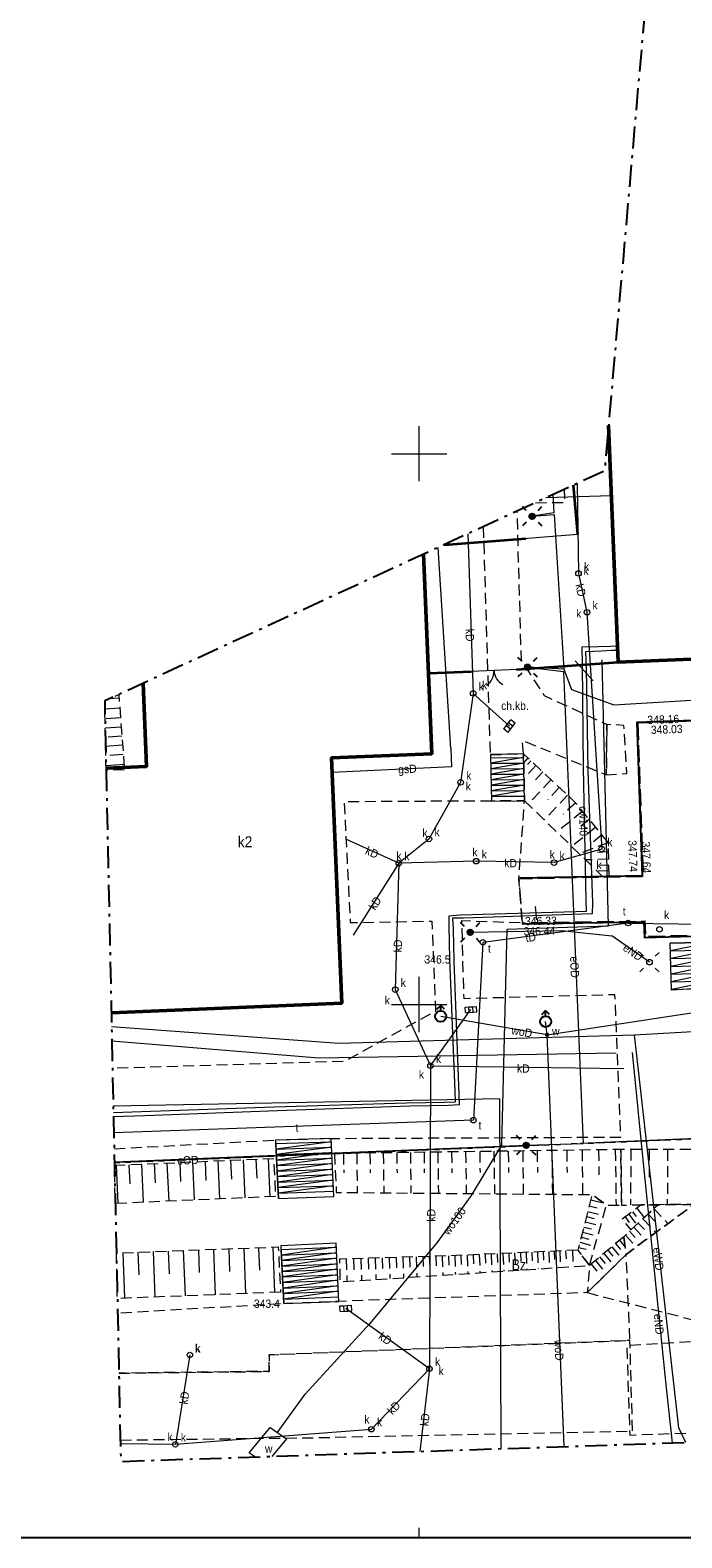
# Model space of a CAD drawing. Header units: metres. Extents: x 6605396 to 6605688, y 5559202 to 5559407.
# Tile 3 of 12: x 6605515 to 6605574, y 5559202 to 5559338. Entities that reach past the tile are written whole.
import ezdxf

# ---------------------------------------------------------------- set-up
doc = ezdxf.new("R2010")
doc.units = ezdxf.units.M
doc.header["$MEASUREMENT"] = 0
for name, pattern in [('1.0_0.5', [1.5, 1, -0.5]), ('1.5_0.5', [2, 1.5, -0.5]), ('212-500', [3.5, 2, -0.625, 0.25, -0.625]), ('egug-500', [1, 0.5, -0.5]), ('otob_500', [0])]:
    doc.linetypes.add(name, pattern=pattern)
doc.layers.get('0').update_dxf_attribs({"color": 2, "linetype": 'CONTINUOUS', "lineweight": 5})
for name, color, linetype in [('000 Inne (niezydentyfikowane)', 7, 'CONTINUOUS'), ('210-oznaczenie konturu użytku gruntowego', 7, 'CONTINUOUS'), ('218-kontur użytku gruntowego', 7, 'CONTINUOUS'), ('312-budynek ewidencyjny', 7, 'CONTINUOUS'), ('312-oznaczenie budynku ewidencyjnego-Atr117', 7, 'CONTINUOUS'), ('brama', 7, 'CONTINUOUS'), ('chodnik', 7, 'CONTINUOUS'), ('chodnik-Atr17', 7, 'CONTINUOUS'), ('hydrant', 7, 'CONTINUOUS'), ('jezdnia', 7, 'CONTINUOUS'), ('komora podziemna', 7, 'CONTINUOUS'), ('kratka ściekowa', 7, 'CONTINUOUS'), ('krawężnik', 7, 'CONTINUOUS'), ('latarnia', 7, 'CONTINUOUS'), ('maszt oświetleniowy', 7, 'CONTINUOUS'), ('Obszar opracowania', 7, 'CONTINUOUS'), ('obudowa ochronna przewodu', 7, 'CONTINUOUS'), ('ogrodzenie trwałe', 7, 'CONTINUOUS'), ('pikieta naturalna', 7, 'CONTINUOUS'), ('pikieta naturalna-Atr2', 7, 'CONTINUOUS'), ('pikieta sztuczna', 7, 'CONTINUOUS'), ('pikieta sztuczna-Atr2', 7, 'CONTINUOUS'), ('plac gier i zabaw', 7, 'CONTINUOUS'), ('przewód ciepłowniczy', 7, 'CONTINUOUS'), ('przewód ciepłowniczy-Atr1', 7, 'CONTINUOUS'), ('przewód elektroenergetyczny podziemny', 7, 'CONTINUOUS'), ('przewód elektroenergetyczny podziemny-Atr1', 7, 'CONTINUOUS'), ('przewód gazowy', 7, 'CONTINUOUS'), ('przewód gazowy-Atr1', 7, 'CONTINUOUS'), ('przewód kanalizacyjny', 7, 'CONTINUOUS'), ('przewód kanalizacyjny-Atr1', 7, 'CONTINUOUS'), ('przewód telekomunikacyjny podziemny', 7, 'CONTINUOUS'), ('przewód telekomunikacyjny podziemny-Atr1', 7, 'CONTINUOUS'), ('przewód wodociągowy', 7, 'CONTINUOUS'), ('przewód wodociągowy-Atr1', 7, 'CONTINUOUS'), ('Punkt budynku', 7, 'CONTINUOUS'), ('Ramki i opis wydruku', 7, 'CONTINUOUS'), ('schody w ciągu komunikacyjnym', 7, 'CONTINUOUS'), ('skarpa nieumocniona', 7, 'CONTINUOUS'), ('studnia kanalizacyjna', 7, 'CONTINUOUS'), ('studnia kanalizacyjna-Atr17', 7, 'CONTINUOUS'), ('słup przewodów napowietrznych', 7, 'CONTINUOUS'), ('Wstawianie ramki sekcyjnej z opisem', 7, 'CONTINUOUS'), ('właz do komory lub kanału', 7, 'CONTINUOUS'), ('właz do komory lub kanału - okrągły', 7, 'CONTINUOUS'), ('właz do komory lub kanału - okrągły-Atr17', 7, 'CONTINUOUS'), ('właz do komory lub kanału-Atr17', 7, 'CONTINUOUS'), ('zasuwa lub zawór', 7, 'CONTINUOUS'), ('zasuwa lub zawór-Atr17', 7, 'CONTINUOUS')]:
    doc.layers.add(name, color=color, linetype=linetype)
doc.styles.get("Standard").update_dxf_attribs({"font": 'Working1250.shx', "width": 0.75})
doc.linetypes.add('902-500', pattern='A,3.75,0,[1,ksztalty.shx,S=0.5,R=0,X=0,Y=0],3.75', length=7.5)

# ---------------------------------------------------------------- blocks, each defined once
blk = doc.blocks.new('PUNKTBUD')
at = {"color": 0}
blk.add_circle((0, 0), 0.045, dxfattribs=at)
blk = doc.blocks.new('US15')
at = {"color": 0, "linetype": 'Continuous', "lineweight": 13}
blk.add_circle((0, 0), 0.25, dxfattribs=at)
blk = doc.blocks.new('US22')
at = {"color": 0, "linetype": 'Continuous', "lineweight": 13}
blk.add_circle((0, 0), 0.25, dxfattribs=at)
blk = doc.blocks.new('SUEM')
at = {"linetype": 'Continuous'}
h = blk.add_hatch(color=0, dxfattribs=at)
h.dxf.hatch_style = 1
edge = h.paths.add_edge_path()
edge.add_arc((0, 0), 0.25, 0, 360)
at = {"color": 0, "linetype": 'Continuous'}
for p, q in [((-0.53, 0.531), (-0.882, 0.885)), ((0.532, 0.531), (0.884, 0.885)), ((-0.53, -0.53), (-0.882, -0.883)), ((0.532, -0.53), (0.884, -0.883))]:
    blk.add_line(p, q, dxfattribs=at)
blk.add_circle((0, 0), 0.25, dxfattribs=at)
blk = doc.blocks.new('SM01')
at = {"color": 0, "linetype": 'Continuous', "lineweight": 13}
for p, q in [((-0.53, 0.531), (-0.883, 0.884)), ((0.531, 0.531), (0.884, 0.884)), ((-0.53, -0.53), (-0.883, -0.883)), ((0.531, -0.53), (0.884, -0.883))]:
    blk.add_line(p, q, dxfattribs=at)
blk.add_circle((0, 0), 0.25, dxfattribs=at)
blk = doc.blocks.new('US05')
at = {"color": 0, "linetype": 'Continuous', "lineweight": 13}
for p, q in [((-0.525, -0.25), (-0.525, 0.25)), ((-0.525, 0.25), (-0.175, 0.25)), ((-0.175, -0.25), (-0.175, 0.25)), ((-0.175, 0.25), (0.175, 0.25)), ((0.175, -0.25), (0.175, 0.25)), ((0.175, 0.25), (0.525, 0.25)), ((0.525, -0.25), (0.525, 0.25)), ((-0.525, -0.25), (-0.175, -0.25)), ((-0.175, -0.25), (0.175, -0.25)), ((0.175, -0.25), (0.525, -0.25))]:
    blk.add_line(p, q, dxfattribs=at)
blk = doc.blocks.new('SUWH')
at = {"color": 0, "linetype": 'Continuous'}
for p in [(-0.354, 0.646), (0, 0.5), (0.354, 0.646)]:
    blk.add_line(p, (0, 1), dxfattribs=at)
blk.add_circle((0, 0), 0.5, dxfattribs=at)
blk = doc.blocks.new('US25')
at = {"linetype": 'Continuous', "lineweight": 0}
h = blk.add_hatch(color=0, dxfattribs=at)
edge = h.paths.add_edge_path()
edge.add_arc((0, 0), 0.2, 0, 360)
blk = doc.blocks.new('OK02')
at = {"color": 0, "linetype": 'Continuous', "lineweight": 0}
for centre, start, end in [((-1.5, 0), 0, 60), ((1.5, 0), 120, 180)]:
    blk.add_arc(centre, 1.5, start, end, dxfattribs=at)
blk = doc.blocks.new('PW01')
at = {"linetype": 'Continuous', "lineweight": 13}
h = blk.add_hatch(color=0, dxfattribs=at)
edge = h.paths.add_edge_path()
edge.add_arc((0, 0), 0.045, 0, 360)

msp = doc.modelspace()

# ---------------------------------------------------------------- linework, layer by layer
at = {"layer": '000 Inne (niezydentyfikowane)', "color": 7, "linetype": 'Continuous', "lineweight": 13}
for p, q in [((6605522.84, 5559276.9), (6605521.486, 5559276.797)), ((6605522.77, 5559277.81), (6605521.888, 5559277.743)), ((6605522.91, 5559276.03), (6605521.59, 5559275.93)), ((6605522.97, 5559275.18), (6605521.522, 5559275.072)), ((6605523.04, 5559274.36), (6605521.79, 5559274.26)), ((6605523.1, 5559273.54), (6605521.557, 5559273.419)), ((6605523.16, 5559272.69), (6605521.93, 5559272.6)), ((6605523.23, 5559271.79), (6605521.594, 5559271.665)), ((6605529.43, 5559235.71), (6605529.58, 5559232.25)), ((6605530.58, 5559235.76), (6605530.66, 5559234.03)), ((6605531.74, 5559235.81), (6605531.89, 5559232.35)), ((6605532.89, 5559235.86), (6605532.97, 5559234.13)), ((6605534.04, 5559235.91), (6605534.19, 5559232.45)), ((6605535.19, 5559235.96), (6605535.26, 5559234.23)), ((6605536.3, 5559236.01), (6605536.45, 5559232.55)), ((6605522.51, 5559235.4), (6605522.66, 5559231.94)), ((6605523.66, 5559235.45), (6605523.74, 5559233.72)), ((6605524.82, 5559235.5), (6605524.97, 5559232.04)), ((6605525.97, 5559235.55), (6605526.05, 5559233.82)), ((6605527.12, 5559235.6), (6605527.28, 5559232.14)), ((6605528.28, 5559235.66), (6605528.35, 5559233.93)), ((6605524.48, 5559227.52), (6605524.56, 5559225.45)), ((6605525.86, 5559227.57), (6605526.01, 5559223.44)), ((6605527.23, 5559227.62), (6605527.31, 5559225.56)), ((6605528.6, 5559227.67), (6605528.76, 5559223.55)), ((6605529.98, 5559227.72), (6605530.05, 5559225.66)), ((6605531.35, 5559227.77), (6605531.5, 5559223.65)), ((6605532.72, 5559227.82), (6605532.8, 5559225.76)), ((6605534.08, 5559227.87), (6605534.24, 5559223.76)), ((6605535.43, 5559227.92), (6605535.51, 5559225.87)), ((6605536.71, 5559227.97), (6605536.86, 5559223.86)), ((6605523.11, 5559227.47), (6605523.26, 5559223.34))]:
    msp.add_line(p, q, dxfattribs=at)
at = {"layer": '218-kontur użytku gruntowego', "color": 3, "linetype": 'egug-500', "lineweight": 18, "flags": 128}
for points in [[(6605522.357, 5559235.63), (6605593.27, 5559238.55)], [(6605593.27, 5559238.55), (6605522.357, 5559235.63)]]:
    msp.add_lwpolyline(points, dxfattribs=at)
at = {"layer": '312-budynek ewidencyjny', "color": 7, "linetype": 'Continuous', "lineweight": 50, "flags": 128}
for points in [[(6605568.06, 5559281.07), (6605567.178, 5559302.548)], [(6605550.395, 5559290.874), (6605551.14, 5559272.76)], [(6605593.89, 5559282.13), (6605568.06, 5559281.07)], [(6605525.27, 5559271.6), (6605524.958, 5559279.157)], [(6605551.14, 5559272.76), (6605542.05, 5559272.39)], [(6605521.599, 5559271.448), (6605525.27, 5559271.6)], [(6605542.05, 5559272.39), (6605542.97, 5559250.11)], [(6605542.97, 5559250.11), (6605522.069, 5559249.248)]]:
    msp.add_lwpolyline(points, dxfattribs=at)
at = {"layer": 'brama', "color": 7, "linetype": 'otob_500', "lineweight": 18, "flags": 128}
msp.add_lwpolyline([(6605558.83, 5559280.4), (6605554.75, 5559280.23)], dxfattribs=at)
at = {"layer": 'chodnik', "color": 7, "linetype": '1.0_0.5', "lineweight": 18, "flags": 128}
for points in [[(6605560.55, 5559295.552), (6605563.21, 5559295.57), (6605563.184, 5559296.765)], [(6605556.46, 5559272.68), (6605559.46, 5559272.76), (6605559.36, 5559273.98), (6605566.98, 5559270.84), (6605567.02, 5559275.41), (6605561.38, 5559278.01), (6605559.27, 5559281.24), (6605558.891, 5559294.788)], [(6605555.807, 5559293.367), (6605556.41, 5559273.68), (6605556.46, 5559272.68)], [(6605556.56, 5559268.47), (6605543.19, 5559268.4), (6605543.75, 5559257.43), (6605551.15, 5559257.57), (6605551.48, 5559249.4), (6605543.23, 5559244.83), (6605522.175, 5559244.202)], [(6605522.33, 5559236.901), (6605536.97, 5559237.69), (6605542.03, 5559237.84), (6605568.28, 5559237.96), (6605567.76, 5559250.88), (6605554.07, 5559250.52), (6605553.87, 5559257.62), (6605559.35, 5559257.42), (6605559.04, 5559261.38), (6605559.56, 5559268.5), (6605556.56, 5559268.47)], [(6605522.761, 5559216.53), (6605536.38, 5559216.69), (6605536.38, 5559218.19), (6605569.12, 5559219.5), (6605568.78, 5559227.31), (6605565.25, 5559223.84), (6605542.7, 5559223.05), (6605537.72, 5559222.84), (6605522.646, 5559221.97)], [(6605522.889, 5559210.461), (6605540.28, 5559210.67), (6605569.36, 5559211.28), (6605569.12, 5559219.5), (6605536.38, 5559218.19), (6605536.38, 5559216.69), (6605522.761, 5559216.53)]]:
    msp.add_lwpolyline(points, dxfattribs=at)
msp.add_lwpolyline([(6605567.02, 5559275.41), (6605566.98, 5559270.84), (6605568.84, 5559270.97), (6605568.56, 5559275.34)], close=True, dxfattribs=at)
at = {"layer": 'jezdnia', "color": 7, "linetype": '1.5_0.5', "lineweight": 18, "flags": 128}
msp.add_lwpolyline([(6605569.83, 5559275.53), (6605570.33, 5559261.6), (6605559.04, 5559261.38), (6605559.35, 5559257.42), (6605570.48, 5559257.58), (6605570.53, 5559256.19), (6605590, 5559256.74), (6605589.61, 5559264.93), (6605589.89, 5559266.69), (6605590.37, 5559268.16), (6605590.76, 5559268.9), (6605592.25, 5559270.75), (6605594.22, 5559271.93), (6605596.3, 5559272.88), (6605597.78, 5559273.42), (6605598.73, 5559273.76), (6605599.9, 5559274.21), (6605601.23, 5559274.94), (6605602.45, 5559275.72), (6605603.71, 5559276.78), (6605604.79, 5559277.86), (6605605.7, 5559279.04), (6605606.53, 5559280.33), (6605607.12, 5559281.69), (6605607.54, 5559283.16), (6605609.69, 5559306.63), (6605609.81, 5559307.3), (6605610.33, 5559308.33), (6605610.73, 5559309), (6605611.42, 5559309.83), (6605611.91, 5559310.27), (6605612.77, 5559310.93), (6605613.51, 5559311.2), (6605613.85, 5559311.23), (6605614.22, 5559312.04), (6605606.93, 5559315.54), (6605605.44, 5559298.46), (6605604.25, 5559284.49), (6605604.04, 5559283.39), (6605603.44, 5559281.98), (6605602.3, 5559280.31), (6605601.2, 5559279.15), (6605599.98, 5559278.22), (6605598.62, 5559277.47), (6605597.22, 5559276.88), (6605596.13, 5559276.62), (6605595.35, 5559276.53), (6605593.39, 5559276.34)], close=True, dxfattribs=at)
at = {"layer": 'komora podziemna', "color": 5, "linetype": 'Continuous', "lineweight": 18, "flags": 128}
for points in [[(6605534.59, 5559209.3), (6605536.49, 5559211.6), (6605537.96, 5559210.56), (6605536.639, 5559208.979)], [(6605535.1, 5559208.928), (6605534.59, 5559209.3)]]:
    msp.add_lwpolyline(points, dxfattribs=at)
at = {"layer": 'krawężnik', "color": 7, "linetype": 'Continuous', "lineweight": 25, "flags": 128}
for points in [[(6605593.38, 5559276.44), (6605569.74, 5559275.61), (6605570.22, 5559261.68), (6605559.14, 5559261.48)], [(6605559.35, 5559257.33), (6605570.39, 5559257.49), (6605570.45, 5559256.08), (6605590.12, 5559256.61), (6605589.74, 5559264.94), (6605590.02, 5559266.65)]]:
    msp.add_lwpolyline(points, dxfattribs=at)
at = {"layer": 'Obszar opracowania', "color": 7, "linetype": '212-500', "lineweight": 25, "flags": 128}
msp.add_lwpolyline([(6605574.41, 5559385.49), (6605566.82, 5559298.44), (6605521.47, 5559277.55), (6605522.93, 5559208.52), (6605592.75, 5559210.86), (6605640.73, 5559236.61), (6605668.25, 5559364.32)], close=True, dxfattribs=at)
at = {"layer": 'obudowa ochronna przewodu', "color": 52, "linetype": 'Continuous', "lineweight": 35, "flags": 128}
for points in [[(6605564.38, 5559292.68), (6605563.994, 5559297.138)], [(6605552.261, 5559291.734), (6605559.68, 5559292.31)]]:
    msp.add_lwpolyline(points, dxfattribs=at)
at = {"layer": 'ogrodzenie trwałe', "color": 7, "linetype": '902-500', "lineweight": 35, "flags": 128}
for points in [[(6605558.83, 5559280.4), (6605568.06, 5559281.07)], [(6605550.84, 5559280.07), (6605554.75, 5559280.23)]]:
    msp.add_lwpolyline(points, dxfattribs=at)
at = {"layer": 'plac gier i zabaw', "color": 7, "linetype": '1.0_0.5', "lineweight": 18, "flags": 128}
for points in [[(6605565.25, 5559223.84), (6605575.31, 5559221.25), (6605587.69, 5559221.73), (6605585.74, 5559224.92), (6605582.4, 5559228.48), (6605579.26, 5559230.33), (6605574.96, 5559231.86), (6605570.53, 5559228.62), (6605568.78, 5559227.31)], [(6605582.72, 5559217.39), (6605575.35, 5559217.03), (6605575.33, 5559219.42), (6605568.83, 5559219.04), (6605569.1, 5559210.91), (6605582.82, 5559211.4)]]:
    msp.add_lwpolyline(points, close=True, dxfattribs=at)
at = {"layer": 'przewód ciepłowniczy', "color": 212, "linetype": 'Continuous', "lineweight": 18, "flags": 128}
for points in [[(6605567.44, 5559296.18), (6605561.503, 5559295.991)], [(6605522.26, 5559240.179), (6605524.8, 5559240.28), (6605536.84, 5559240.72), (6605548.85, 5559241.08), (6605552.29, 5559241.12), (6605553.29, 5559241.15), (6605553.26, 5559242.14), (6605552.78, 5559254.15), (6605552.71, 5559257.12), (6605552.71, 5559258.06), (6605553.71, 5559258.14), (6605564.22, 5559258.44), (6605565.17, 5559258.48), (6605565.16, 5559259.47), (6605564.92, 5559271.45), (6605564.81, 5559280.96), (6605564.8, 5559282.47), (6605566.28, 5559282.5), (6605567.32, 5559282.52), (6605568, 5559282.56)], [(6605568.02, 5559282.13), (6605567.46, 5559282.12), (6605566.55, 5559282.07), (6605565.1, 5559282.02), (6605565.15, 5559280.54), (6605565.29, 5559271.24), (6605565.72, 5559259.22), (6605565.68, 5559258.23), (6605564.76, 5559258.21), (6605554.03, 5559257.83), (6605553.02, 5559257.83), (6605553.07, 5559256.85), (6605553.13, 5559253.93), (6605553.61, 5559241.87), (6605553.63, 5559240.89), (6605552.65, 5559240.84), (6605549.15, 5559240.78), (6605537.15, 5559240.35), (6605525.11, 5559239.89), (6605522.268, 5559239.808)]]:
    msp.add_lwpolyline(points, dxfattribs=at)
at = {"layer": 'przewód elektroenergetyczny podziemny', "color": 1, "linetype": 'Continuous', "lineweight": 18, "flags": 128}
for points in [[(6605569.53, 5559247.24), (6605606.04, 5559249.34), (6605604.09, 5559291.09), (6605603.25, 5559311.57), (6605592.7, 5559310.99)], [(6605562.124, 5559296.277), (6605562.22, 5559294.63), (6605560.25, 5559294.32), (6605562.26, 5559294.48), (6605563.12, 5559280.45), (6605559.83, 5559280.62), (6605563.09, 5559280.23), (6605564.89, 5559237.38)], [(6605564.14, 5559281.21), (6605565.77, 5559279.39)], [(6605563.12, 5559280.45), (6605563.81, 5559278.59), (6605567.67, 5559277.2), (6605586.29, 5559278.32)], [(6605560.52, 5559258.88), (6605560.65, 5559257.67)], [(6605554.63, 5559256.55), (6605562.91, 5559256.73), (6605567.49, 5559256.23)], [(6605570.89, 5559253.84), (6605567.49, 5559256.23)], [(6605522.095, 5559247.996), (6605542.71, 5559246.5), (6605569.53, 5559247.24)], [(6605522.123, 5559246.69), (6605540.9, 5559245.17), (6605567.88, 5559245.61)], [(6605574.187, 5559210.238), (6605573.55, 5559211.58), (6605569.53, 5559247.24)], [(6605572.975, 5559210.197), (6605572.45, 5559215.2), (6605570.38, 5559235.3), (6605569.34, 5559245.64)], [(6605557.483, 5559209.678), (6605557.44, 5559209.82), (6605557.32, 5559241.43), (6605522.248, 5559240.754)], [(6605522.355, 5559235.712), (6605535.52, 5559236.25), (6605559.7, 5559237.22), (6605564.89, 5559237.38)], [(6605564.63, 5559237.42), (6605582.11, 5559238.18)]]:
    msp.add_lwpolyline(points, dxfattribs=at)
at = {"layer": 'przewód gazowy', "color": 52, "linetype": 'Continuous', "lineweight": 18, "flags": 128}
for points in [[(6605552.262, 5559291.734), (6605564.38, 5559292.68), (6605563.995, 5559297.139)], [(6605552.87, 5559273.25), (6605551.713, 5559291.481)], [(6605552.87, 5559273.25), (6605552.94, 5559271.58), (6605542.1, 5559271.06)]]:
    msp.add_lwpolyline(points, dxfattribs=at)
at = {"layer": 'przewód kanalizacyjny', "color": 34, "linetype": 'Continuous', "lineweight": 18, "flags": 128}
for points in [[(6605564.34, 5559297.298), (6605564.45, 5559289.13), (6605565.22, 5559285.61), (6605566.56, 5559264.11)], [(6605554.401, 5559292.719), (6605554.9, 5559278.24), (6605553.76, 5559270.16), (6605550.89, 5559265.02), (6605548.15, 5559262.83)], [(6605554.9, 5559278.24), (6605558.19, 5559275.27)], [(6605548.15, 5559262.83), (6605543.35, 5559265.02)], [(6605566.56, 5559264.11), (6605562.23, 5559262.88), (6605555.17, 5559263.01), (6605548.15, 5559262.83)], [(6605548.15, 5559262.83), (6605544.01, 5559256.3)], [(6605548.15, 5559262.83), (6605547.83, 5559251.35), (6605551.02, 5559244.44)], [(6605551.02, 5559244.44), (6605554.7, 5559249.54)], [(6605551.02, 5559244.44), (6605550.93, 5559216.93)], [(6605551.02, 5559244.44), (6605568.55, 5559244.18)], [(6605550.93, 5559216.93), (6605543.35, 5559222.41)], [(6605529.2, 5559218.18), (6605527.88, 5559210.07)], [(6605527.88, 5559210.07), (6605545.67, 5559211.44), (6605550.93, 5559216.93)], [(6605550.93, 5559216.93), (6605550.063, 5559209.429)], [(6605522.895, 5559210.159), (6605527.88, 5559210.07)]]:
    msp.add_lwpolyline(points, dxfattribs=at)
at = {"layer": 'przewód telekomunikacyjny podziemny', "color": 30, "linetype": 'Continuous', "lineweight": 18, "flags": 128}
for points in [[(6605568.96, 5559257.39), (6605555.78, 5559255.64)], [(6605568.96, 5559257.39), (6605616.84, 5559256.75)], [(6605555.78, 5559255.64), (6605554.92, 5559239.5), (6605522.299, 5559238.348)]]:
    msp.add_lwpolyline(points, dxfattribs=at)
at = {"layer": 'przewód wodociągowy', "color": 5, "linetype": 'Continuous', "lineweight": 18, "flags": 128}
for points in [[(6605566.56, 5559281.29), (6605567.13, 5559257.12), (6605557.96, 5559256.82), (6605557.47, 5559237.24), (6605554.71, 5559232.65), (6605551.59, 5559228.35), (6605545.51, 5559221.05), (6605539.66, 5559214.62)], [(6605561.6, 5559247.25), (6605613.76, 5559255.19)], [(6605561.6, 5559247.25), (6605551.95, 5559248.92)], [(6605561.6, 5559247.25), (6605561.47, 5559248.45)], [(6605563.16, 5559209.868), (6605561.6, 5559247.25)], [(6605537.13, 5559211.1), (6605539.66, 5559214.62)], [(6605535.08, 5559208.927), (6605535.09, 5559208.94)]]:
    msp.add_lwpolyline(points, dxfattribs=at)
at = {"layer": 'Ramki i opis wydruku', "color": 7, "linetype": 'Continuous', "lineweight": 13, "flags": 128}
for points in [[(6605396.17, 5559201.63), (6605688.07, 5559201.63), (6605688.07, 5559406.53), (6605396.17, 5559406.53)], [(6605396.17, 5559201.58), (6605688.07, 5559201.58), (6605688.07, 5559398.58), (6605396.17, 5559398.58)]]:
    msp.add_lwpolyline(points, close=True, dxfattribs=at)
at = {"layer": 'schody w ciągu komunikacyjnym', "color": 7, "linetype": 'Continuous', "lineweight": 18, "flags": 128}
for points in [[(6605556.46, 5559272.68), (6605556.5, 5559271.18), (6605556.5, 5559271.18), (6605556.56, 5559268.47), (6605556.56, 5559268.47), (6605559.56, 5559268.5), (6605559.56, 5559268.5), (6605559.46, 5559272.76), (6605559.46, 5559272.76), (6605556.46, 5559272.68), (6605556.47, 5559272.4), (6605559.47, 5559272.42), (6605556.48, 5559271.9), (6605559.48, 5559271.92), (6605556.49, 5559271.4), (6605559.49, 5559271.42), (6605556.51, 5559270.9), (6605559.5, 5559270.92), (6605556.52, 5559270.4), (6605559.51, 5559270.42), (6605556.53, 5559269.9), (6605559.53, 5559269.92), (6605556.54, 5559269.4), (6605559.54, 5559269.42), (6605556.55, 5559268.9), (6605559.55, 5559268.92)], [(6605576.67, 5559255.67), (6605576.77, 5559251.53), (6605576.77, 5559251.53), (6605572.89, 5559251.29), (6605572.89, 5559251.29), (6605572.78, 5559255.56), (6605572.78, 5559255.56), (6605576.67, 5559255.67), (6605572.78, 5559255.56), (6605576.67, 5559255.66), (6605572.8, 5559254.86), (6605576.69, 5559254.96), (6605572.82, 5559254.16), (6605576.7, 5559254.26), (6605572.83, 5559253.46), (6605576.72, 5559253.56), (6605572.85, 5559252.76), (6605576.74, 5559252.86), (6605572.87, 5559252.06), (6605576.75, 5559252.16), (6605572.89, 5559251.36), (6605574.87, 5559251.41)], [(6605537.24, 5559232.38), (6605542.27, 5559232.57), (6605542.27, 5559232.57), (6605542.03, 5559237.84), (6605542.03, 5559237.84), (6605536.97, 5559237.69), (6605536.97, 5559237.69), (6605537.24, 5559232.38), (6605536.99, 5559237.37), (6605542.04, 5559237.54), (6605537.01, 5559236.87), (6605542.07, 5559237.04), (6605537.04, 5559236.37), (6605542.09, 5559236.55), (6605537.06, 5559235.87), (6605542.11, 5559236.05), (6605537.09, 5559235.37), (6605542.13, 5559235.55), (6605537.11, 5559234.87), (6605542.16, 5559235.05), (6605537.14, 5559234.37), (6605542.18, 5559234.55), (6605537.16, 5559233.87), (6605542.2, 5559234.05), (6605537.19, 5559233.37), (6605542.23, 5559233.55), (6605537.21, 5559232.87), (6605542.25, 5559233.05)], [(6605537.72, 5559222.84), (6605542.7, 5559223.05), (6605542.7, 5559223.05), (6605542.46, 5559228.33), (6605542.46, 5559228.33), (6605537.45, 5559228.1), (6605537.45, 5559228.1), (6605537.72, 5559222.84), (6605537.47, 5559227.75), (6605542.48, 5559227.96), (6605537.49, 5559227.25), (6605542.5, 5559227.46), (6605537.52, 5559226.75), (6605542.52, 5559226.96), (6605537.54, 5559226.25), (6605542.55, 5559226.46), (6605537.57, 5559225.75), (6605542.57, 5559225.96), (6605537.6, 5559225.26), (6605542.59, 5559225.46), (6605537.62, 5559224.76), (6605542.61, 5559224.96), (6605537.65, 5559224.26), (6605542.64, 5559224.46), (6605537.67, 5559223.76), (6605542.66, 5559223.96), (6605537.7, 5559223.26), (6605542.68, 5559223.46)]]:
    msp.add_lwpolyline(points, dxfattribs=at)
at = {"layer": 'skarpa nieumocniona', "color": 7, "linetype": '1.0_0.5', "lineweight": 18, "flags": 128}
for points in [[(6605523.27, 5559271.29), (6605521.6, 5559271.26), (6605521.47, 5559277.55), (6605522.75, 5559278.14)], [(6605559.56, 5559268.5), (6605566.63, 5559261.62), (6605567.24, 5559261.63), (6605567.16, 5559264.67), (6605564.19, 5559268.32), (6605559.46, 5559272.76)], [(6605568.29, 5559236.83), (6605568.36, 5559231.79), (6605580.21, 5559231.91), (6605591.91, 5559229.92), (6605595.13, 5559257.97), (6605596.02, 5559268.44), (6605591.81, 5559258.88), (6605591.5, 5559252.85), (6605587.75, 5559235.15), (6605583.44, 5559236.81)], [(6605536.97, 5559232.57), (6605522.43, 5559231.93), (6605522.36, 5559235.4), (6605536.8, 5559236.03)], [(6605542.31, 5559236.47), (6605542.48, 5559232.94), (6605565.68, 5559232.74), (6605566.98, 5559231.79), (6605568.36, 5559231.79), (6605568.29, 5559236.83)], [(6605565.45, 5559226.3), (6605566.98, 5559231.79), (6605565.68, 5559232.74), (6605564.4, 5559227.7)], [(6605569.21, 5559229.53), (6605571.64, 5559231.82), (6605570.15, 5559231.81), (6605568.41, 5559230.49)], [(6605568.55, 5559228.91), (6605568.78, 5559227.31), (6605570.53, 5559228.62), (6605574.96, 5559231.86), (6605571.64, 5559231.82)], [(6605568.55, 5559228.91), (6605565.45, 5559226.3), (6605565.25, 5559223.84), (6605568.78, 5559227.31)], [(6605537.42, 5559223.88), (6605522.62, 5559223.31), (6605522.53, 5559227.44), (6605537.21, 5559227.99)], [(6605564.4, 5559227.7), (6605553.38, 5559227.21), (6605542.78, 5559226.88), (6605542.81, 5559224.82), (6605565.45, 5559226.3)]]:
    msp.add_lwpolyline(points, close=True, dxfattribs=at)
for points in [[(6605559.86, 5559272.39), (6605559.48, 5559271.98)], [(6605560.59, 5559271.7), (6605559.51, 5559270.56)], [(6605559.57, 5559272.65), (6605559.52, 5559272.6)], [(6605560.14, 5559272.12), (6605559.82, 5559271.77)], [(6605561.96, 5559270.41), (6605559.88, 5559268.19)], [(6605561.22, 5559271.11), (6605560.38, 5559270.21)], [(6605563.46, 5559269.01), (6605561.35, 5559266.76)], [(6605562.71, 5559269.71), (6605561.66, 5559268.59)], [(6605564.82, 5559267.54), (6605562.49, 5559265.64)], [(6605564.2, 5559268.31), (6605563.06, 5559267.26)], [(6605566.01, 5559266.09), (6605563.85, 5559264.33)], [(6605565.43, 5559266.8), (6605564.3, 5559265.89)], [(6605567.15, 5559264.68), (6605564.51, 5559263.69)], [(6605566.57, 5559265.39), (6605565.54, 5559264.54)], [(6605567.2, 5559263.18), (6605565.08, 5559263.13)], [(6605567.18, 5559263.85), (6605565.84, 5559263.77)], [(6605567.23, 5559262.13), (6605566.14, 5559262.1)], [(6605567.21, 5559262.65), (6605566.41, 5559262.63)], [(6605543.13, 5559236.48), (6605543.16, 5559234.71)], [(6605544.33, 5559236.5), (6605544.38, 5559232.92)], [(6605545.53, 5559236.51), (6605545.56, 5559234.71)], [(6605546.74, 5559236.53), (6605546.79, 5559232.9)], [(6605547.96, 5559236.55), (6605547.99, 5559234.72)], [(6605549.2, 5559236.57), (6605549.25, 5559232.88)], [(6605550.44, 5559236.58), (6605550.46, 5559234.73)], [(6605551.69, 5559236.6), (6605551.74, 5559232.86)], [(6605552.94, 5559236.62), (6605552.97, 5559234.73)], [(6605554.21, 5559236.63), (6605554.27, 5559232.84)], [(6605555.49, 5559236.65), (6605555.52, 5559234.74)], [(6605556.78, 5559236.67), (6605556.83, 5559232.82)], [(6605558.08, 5559236.69), (6605558.1, 5559234.75)], [(6605559.39, 5559236.71), (6605559.44, 5559232.79)], [(6605560.7, 5559236.72), (6605560.73, 5559234.75)], [(6605562.03, 5559236.74), (6605562.09, 5559232.77)], [(6605563.38, 5559236.76), (6605563.41, 5559234.76)], [(6605564.77, 5559236.78), (6605564.82, 5559232.75)], [(6605566.28, 5559236.8), (6605566.31, 5559234.53)], [(6605567.79, 5559236.82), (6605567.86, 5559231.79)], [(6605569.19, 5559236.83), (6605569.18, 5559231.8)], [(6605570.86, 5559236.83), (6605570.85, 5559234.32)], [(6605572.52, 5559236.82), (6605572.51, 5559231.83)], [(6605565.42, 5559231.71), (6605566.14, 5559231.53)], [(6605565.56, 5559232.26), (6605566.76, 5559231.95)], [(6605565.05, 5559230.26), (6605566.45, 5559229.91)], [(6605565.17, 5559230.74), (6605565.88, 5559230.56)], [(6605565.29, 5559231.22), (6605566.72, 5559230.85)], [(6605568.69, 5559230.71), (6605569.06, 5559230.22)], [(6605569.01, 5559230.95), (6605569.72, 5559230.01)], [(6605569.34, 5559231.19), (6605569.68, 5559230.74)], [(6605569.75, 5559231.51), (6605570.4, 5559230.65)], [(6605570.29, 5559230.55), (6605571.47, 5559229.31)], [(6605570.75, 5559230.98), (6605571.37, 5559230.33)], [(6605571.28, 5559231.48), (6605572.57, 5559230.11)], [(6605564.7, 5559228.87), (6605565.38, 5559228.69)], [(6605564.81, 5559229.33), (6605566.2, 5559228.98)], [(6605564.93, 5559229.79), (6605565.63, 5559229.62)], [(6605568.71, 5559229.06), (6605569.7, 5559228)], [(6605569.08, 5559229.41), (6605569.59, 5559228.86)], [(6605569.46, 5559229.77), (6605570.54, 5559228.63)], [(6605569.87, 5559230.15), (6605570.43, 5559229.56)], [(6605560.22, 5559227.51), (6605560.25, 5559226.74)], [(6605560.73, 5559227.54), (6605560.8, 5559226)], [(6605561.24, 5559227.56), (6605561.27, 5559226.79)], [(6605561.75, 5559227.58), (6605561.81, 5559226.06)], [(6605562.25, 5559227.6), (6605562.28, 5559226.85)], [(6605562.76, 5559227.63), (6605562.82, 5559226.13)], [(6605563.28, 5559227.65), (6605563.32, 5559226.91)], [(6605563.9, 5559227.68), (6605563.97, 5559226.2)], [(6605564.46, 5559227.95), (6605565.14, 5559227.78)], [(6605564.58, 5559228.41), (6605565.94, 5559228.06)], [(6605567.11, 5559227.7), (6605567.58, 5559227.15)], [(6605567.47, 5559228), (6605568.38, 5559226.92)], [(6605567.82, 5559228.3), (6605568.27, 5559227.77)], [(6605568.17, 5559228.59), (6605568.68, 5559227.97)], [(6605543.37, 5559226.9), (6605543.44, 5559224.86)], [(6605544.04, 5559226.92), (6605544.07, 5559225.91)], [(6605544.7, 5559226.94), (6605544.77, 5559224.95)], [(6605545.36, 5559226.96), (6605545.39, 5559225.98)], [(6605546, 5559226.98), (6605546.07, 5559225.03)], [(6605546.64, 5559227), (6605546.67, 5559226.04)], [(6605547.28, 5559227.02), (6605547.34, 5559225.12)], [(6605547.9, 5559227.04), (6605547.93, 5559226.1)], [(6605548.52, 5559227.06), (6605548.58, 5559225.2)], [(6605549.13, 5559227.08), (6605549.16, 5559226.16)], [(6605549.74, 5559227.1), (6605549.79, 5559225.28)], [(6605550.33, 5559227.12), (6605550.36, 5559226.22)], [(6605550.92, 5559227.13), (6605550.98, 5559225.35)], [(6605551.51, 5559227.15), (6605551.54, 5559226.27)], [(6605552.09, 5559227.17), (6605552.14, 5559225.43)], [(6605552.66, 5559227.19), (6605552.68, 5559226.33)], [(6605553.22, 5559227.21), (6605553.28, 5559225.5)], [(6605553.78, 5559227.23), (6605553.82, 5559226.39)], [(6605554.34, 5559227.25), (6605554.42, 5559225.58)], [(6605554.89, 5559227.28), (6605554.93, 5559226.45)], [(6605555.44, 5559227.3), (6605555.52, 5559225.65)], [(6605555.99, 5559227.33), (6605556.02, 5559226.51)], [(6605556.53, 5559227.35), (6605556.6, 5559225.72)], [(6605557.07, 5559227.37), (6605557.1, 5559226.57)], [(6605557.6, 5559227.4), (6605557.67, 5559225.79)], [(6605558.13, 5559227.42), (6605558.17, 5559226.62)], [(6605558.66, 5559227.44), (6605558.73, 5559225.86)], [(6605559.18, 5559227.47), (6605559.22, 5559226.68)], [(6605559.7, 5559227.49), (6605559.77, 5559225.93)], [(6605565.59, 5559226.42), (6605566.11, 5559225.8)], [(6605565.99, 5559226.75), (6605566.99, 5559225.55)], [(6605566.37, 5559227.08), (6605566.86, 5559226.49)], [(6605566.75, 5559227.39), (6605567.71, 5559226.25)]]:
    msp.add_lwpolyline(points, dxfattribs=at)
at = {"layer": 'Wstawianie ramki sekcyjnej z opisem', "color": 7, "linetype": 'Continuous', "lineweight": 13, "flags": 128}
for points in [[(6605550, 5559297.5), (6605550, 5559302.5)], [(6605547.5, 5559300), (6605552.5, 5559300)], [(6605550, 5559247.5), (6605550, 5559252.5)], [(6605547.5, 5559250), (6605552.5, 5559250)], [(6605550, 5559201.58), (6605550, 5559202.5)]]:
    msp.add_lwpolyline(points, dxfattribs=at)
at = {"layer": 'właz do komory lub kanału', "color": 5, "linetype": 'Continuous', "lineweight": 18, "flags": 128}
for points in [[(6605534.59, 5559209.3), (6605536.49, 5559211.6), (6605537.96, 5559210.56), (6605536.639, 5559208.979)], [(6605535.1, 5559208.928), (6605534.59, 5559209.3)]]:
    msp.add_lwpolyline(points, dxfattribs=at)

# ---------------------------------------------------------------- block references
at = {"layer": 'brama', "color": 7, "linetype": 'Continuous', "lineweight": 18, "rotation": 182.386}
msp.add_blockref('OK02', (6605556.79, 5559280.315), dxfattribs=at)
at = {"layer": 'hydrant', "color": 5, "linetype": 'Continuous', "lineweight": 18}
for p in [(6605551.95, 5559248.92), (6605561.47, 5559248.45)]:
    msp.add_blockref('SUWH', p, dxfattribs=at)
at = {"layer": 'komora podziemna', "color": 30, "linetype": 'Continuous', "lineweight": 18}
for p in [(6605568.96, 5559257.39), (6605555.78, 5559255.64), (6605554.92, 5559239.5)]:
    msp.add_blockref('US15', p, dxfattribs=at)
at = {"layer": 'kratka ściekowa', "color": 34, "linetype": 'Continuous', "lineweight": 18}
for p, rotation in [((6605558.19, 5559275.27), 52.84199999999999), ((6605554.7, 5559249.54), 3.366000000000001), ((6605543.35, 5559222.41), 3.313)]:
    msp.add_blockref('US05', p, dxfattribs=dict(at, rotation=rotation))
at = {"layer": 'latarnia', "color": 7, "linetype": 'Continuous', "lineweight": 18}
msp.add_blockref('SM01', (6605570.89, 5559253.84), dxfattribs=at)
at = {"layer": 'maszt oświetleniowy', "color": 7, "linetype": 'Continuous', "lineweight": 18}
for p in [(6605560.25, 5559294.32), (6605559.83, 5559280.62), (6605554.63, 5559256.55), (6605559.7, 5559237.22)]:
    msp.add_blockref('SUEM', p, dxfattribs=at)
at = {"layer": 'pikieta naturalna', "color": 7, "linetype": 'Continuous', "lineweight": 13}
for p in [(6605550.48, 5559253.95), (6605535, 5559222.7)]:
    msp.add_blockref('PW01', p, dxfattribs=at)
at = {"layer": 'pikieta sztuczna', "color": 7, "linetype": 'Continuous', "lineweight": 13}
for p in [(6605569.74, 5559275.61), (6605569.83, 5559275.53), (6605570.22, 5559261.68), (6605570.33, 5559261.6), (6605559.35, 5559257.42), (6605559.35, 5559257.33)]:
    msp.add_blockref('PW01', p, dxfattribs=at)
at = {"layer": 'Punkt budynku', "color": 5, "linetype": 'Continuous', "lineweight": 18}
for p in [(6605568.06, 5559281.07), (6605551.14, 5559272.76), (6605525.27, 5559271.6), (6605542.05, 5559272.39), (6605542.97, 5559250.11)]:
    msp.add_blockref('PUNKTBUD', p, dxfattribs=at)
at = {"layer": 'studnia kanalizacyjna', "color": 34, "linetype": 'Continuous', "lineweight": 18}
for p in [(6605564.45, 5559289.13), (6605565.22, 5559285.61), (6605554.9, 5559278.24), (6605553.76, 5559270.16), (6605550.89, 5559265.02), (6605548.15, 5559262.83), (6605555.17, 5559263.01), (6605562.23, 5559262.88), (6605566.56, 5559264.11), (6605547.83, 5559251.35), (6605551.02, 5559244.44), (6605529.2, 5559218.18), (6605550.93, 5559216.93), (6605545.67, 5559211.44), (6605527.88, 5559210.07)]:
    msp.add_blockref('US15', p, dxfattribs=at)
at = {"layer": 'słup przewodów napowietrznych', "color": 7, "linetype": 'Continuous', "lineweight": 18}
msp.add_blockref('US15', (6605570.89, 5559253.84), dxfattribs=at)
at = {"layer": 'właz do komory lub kanału - okrągły', "color": 7, "linetype": 'Continuous', "lineweight": 18}
for p in [(6605564.45, 5559289.13), (6605565.22, 5559285.61), (6605554.9, 5559278.24), (6605553.76, 5559270.16), (6605550.89, 5559265.02), (6605548.15, 5559262.83), (6605555.17, 5559263.01), (6605562.23, 5559262.88), (6605566.56, 5559264.11), (6605568.96, 5559257.39), (6605571.8, 5559256.82), (6605555.78, 5559255.64), (6605547.83, 5559251.35), (6605551.02, 5559244.44), (6605554.92, 5559239.5), (6605529.2, 5559218.18), (6605550.93, 5559216.93), (6605545.67, 5559211.44), (6605527.88, 5559210.07)]:
    msp.add_blockref('US22', p, dxfattribs=at)
at = {"layer": 'zasuwa lub zawór', "color": 5, "linetype": 'Continuous', "lineweight": 18}
msp.add_blockref('US25', (6605561.6, 5559247.25), dxfattribs=at)

# ---------------------------------------------------------------- texts
at = {"layer": '210-oznaczenie konturu użytku gruntowego', "color": 3, "linetype": 'Continuous', "lineweight": 13, "insert": (6605558.4, 5559225.866667), "char_height": 1, "attachment_point": 7, "line_spacing_factor": 0.6}
msp.add_mtext('\\fArial|b0|i0|c238238|p39;\\H1x;\\W0.79;Bz', dxfattribs=at)
at = {"layer": '312-oznaczenie budynku ewidencyjnego-Atr117', "color": 7, "insert": (6605534.2, 5559264.763333), "char_height": 1, "attachment_point": 5, "line_spacing_factor": 0.6}
msp.add_mtext('\\fArial|b0|i0|c238238|p39;\\H1x;\\W0.9;k2', dxfattribs=at)
at = {"layer": 'chodnik-Atr17', "color": 7, "insert": (6605557.43, 5559276.73), "char_height": 0.75, "attachment_point": 7, "line_spacing_factor": 0.6}
msp.add_mtext('\\fArial|b0|i0|c238238|p39;\\H1x;\\W0.9;ch.kb.', dxfattribs=at)
msp.add_mtext('\\fArial|b0|i0|c238238|p39;\\H1x;\\W0.9;ch.kb.', dxfattribs=at)
msp.add_mtext('\\fArial|b0|i0|c238238|p39;\\H1x;\\W0.9;ch.kb.', dxfattribs=at)
at = {"layer": 'pikieta naturalna-Atr2', "color": 7, "char_height": 0.75, "attachment_point": 7, "line_spacing_factor": 0.6}
for s, insert in [('\\fArial|b0|i0|c238238|p39;\\H1x;\\W0.9;346.5', (6605550.48, 5559253.7)), ('\\fArial|b0|i0|c238238|p39;\\H1x;\\W0.9;343.4', (6605535, 5559222.45))]:
    msp.add_mtext(s, dxfattribs=dict(at, insert=insert))
at = {"layer": 'pikieta sztuczna-Atr2', "color": 7, "char_height": 0.75, "attachment_point": 7, "line_spacing_factor": 0.6}
for s, insert, rotation in [('\\fArial|b0|i0|c238238|p39;\\H1x;\\W0.9;348.16', (6605570.718773, 5559275.440154), 2.0109793), ('\\fArial|b0|i0|c238238|p39;\\H1x;\\W0.9;348.03', (6605571.02859, 5559274.540148), 1.96901236), ('\\fArial|b0|i0|c238238|p39;\\H1x;\\W0.9;347.74', (6605568.950148, 5559264.901389), 271.97400005), ('\\fArial|b0|i0|c238238|p39;\\H1x;\\W0.9;347.64', (6605570.170148, 5559264.771389), 271.97400005), ('\\fArial|b0|i0|c238238|p39;\\H1x;\\W0.9;346.33', (6605559.603621, 5559257.180026), 0.83001575), ('\\fArial|b0|i0|c238238|p39;\\H1x;\\W0.9;346.44', (6605559.473621, 5559256.250026), 0.83001575)]:
    msp.add_mtext(s, dxfattribs=dict(at, insert=insert, rotation=rotation))
at = {"layer": 'przewód ciepłowniczy-Atr1', "color": 212, "insert": (6605564.865025, 5559268.007498), "char_height": 0.75, "attachment_point": 4, "rotation": 271.14702309, "line_spacing_factor": 0.6}
msp.add_mtext('\\fArial|b0|i0|c238238|p39;\\H1x;\\W0.9;cw140', dxfattribs=at)
at = {"layer": 'przewód elektroenergetyczny podziemny-Atr1', "color": 1, "char_height": 0.75, "attachment_point": 4, "line_spacing_factor": 0.6}
for s, insert, rotation in [('\\fArial|b0|i0|c238238|p39;\\H1x;\\W0.9;eND', (6605568.618115, 5559255.287738), 324.89499875), ('\\fArial|b0|i0|c238238|p39;\\H1x;\\W0.9;eOD', (6605564.05511, 5559254.364755), 272.40500937), ('\\fArial|b0|i0|c238238|p39;\\H1x;\\W0.9;eOD', (6605528.045108, 5559235.815104), 2.34198618), ('\\fArial|b0|i0|c238238|p39;\\H1x;\\W0.9;eWD', (6605571.575787, 5559227.945999), 276.43102597), ('\\fArial|b0|i0|c238238|p39;\\H1x;\\W0.9;eND', (6605571.635658, 5559221.917194), 275.87997999)]:
    msp.add_mtext(s, dxfattribs=dict(at, insert=insert, rotation=rotation))
at = {"layer": 'przewód gazowy-Atr1', "color": 40, "insert": (6605548.095958, 5559271.225142), "char_height": 0.75, "attachment_point": 4, "rotation": 2.73198231, "line_spacing_factor": 0.6}
msp.add_mtext('\\fArial|b0|i0|c238238|p39;\\H1x;\\W0.9;gsD', dxfattribs=at)
at = {"layer": 'przewód kanalizacyjny-Atr1', "color": 34, "char_height": 0.75, "attachment_point": 4, "line_spacing_factor": 0.6}
for insert, rotation in [((6605564.527887, 5559288.173288), 282.33898233), ((6605554.575074, 5559284.105696), 271.9730266), ((6605545.198114, 5559264.036277), 335.47500725), ((6605557.717698, 5559262.835021), 358.94500998), ((6605545.68557, 5559258.703068), 57.62502721), ((6605548.044951, 5559254.736516), 88.40301782), ((6605558.868146, 5559244.195014), 359.14998597), ((6605551.094999, 5559230.28959), 89.81201228), ((6605546.456764, 5559220.008701), 324.13396443), ((6605528.603376, 5559213.719918), 80.75502091), ((6605547.300259, 5559212.963523), 46.2259731), ((6605550.454173, 5559211.735648), 83.40698915)]:
    msp.add_mtext('\\fArial|b0|i0|c238238|p39;\\H1x;\\W0.9;kD', dxfattribs=dict(at, insert=insert, rotation=rotation))
at = {"layer": 'przewód telekomunikacyjny podziemny-Atr1', "color": 30, "char_height": 0.75, "attachment_point": 4, "line_spacing_factor": 0.6}
for s, insert, rotation in [('\\fArial|b0|i0|c238238|p39;\\H1x;\\W0.9;tD', (6605559.646452, 5559256.026087), 7.56298307), ('\\fArial|b0|i0|c238238|p39;\\H1x;\\W0.9;t', (6605538.784413, 5559238.805078), 2.02301807)]:
    msp.add_mtext(s, dxfattribs=dict(at, insert=insert, rotation=rotation))
at = {"layer": 'przewód wodociągowy-Atr1', "color": 5, "char_height": 0.75, "attachment_point": 4, "line_spacing_factor": 0.6}
for s, insert, rotation in [('\\fArial|b0|i0|c238238|p39;\\H1x;\\W0.9;woD', (6605558.388685, 5559247.676831), 350.18200003), ('\\fArial|b0|i0|c238238|p39;\\H1x;\\W0.9;wo100', (6605552.371173, 5559229.21659), 54.03598638), ('\\fArial|b0|i0|c238238|p39;\\H1x;\\W0.9;woD', (6605562.635109, 5559219.564787), 272.38998465)]:
    msp.add_mtext(s, dxfattribs=dict(at, insert=insert, rotation=rotation))
at = {"layer": 'studnia kanalizacyjna-Atr17', "color": 34, "char_height": 0.75, "attachment_point": 7, "line_spacing_factor": 0.6}
for insert in [(6605564.95, 5559289.38), (6605565.72, 5559285.86), (6605555.4, 5559278.49), (6605554.26, 5559270.41), (6605551.39, 5559265.27), (6605567.06, 5559264.36), (6605548.65, 5559263.08), (6605555.67, 5559263.26), (6605562.73, 5559263.13), (6605548.33, 5559251.6), (6605551.52, 5559244.69), (6605529.7, 5559218.43), (6605551.43, 5559217.18), (6605546.17, 5559211.69), (6605528.38, 5559210.32)]:
    msp.add_mtext('\\fArial|b0|i0|c238238|p39;\\H1x;\\W0.9;k', dxfattribs=dict(at, insert=insert))
at = {"layer": 'właz do komory lub kanału - okrągły-Atr17', "color": 7, "char_height": 0.75, "attachment_point": 7, "line_spacing_factor": 0.6}
for s, insert in [('\\fArial|b0|i0|c238238|p39;\\H1x;\\W0.9;k', (6605564.91, 5559288.98)), ('\\fArial|b0|i0|c238238|p39;\\H1x;\\W0.9;k', (6605564.24, 5559285.1)), ('\\fArial|b0|i0|c238238|p39;\\H1x;\\W0.9;k', (6605555.7, 5559278.6)), ('\\fArial|b0|i0|c238238|p39;\\H1x;\\W0.9;k', (6605554.22, 5559269.44)), ('\\fArial|b0|i0|c238238|p39;\\H1x;\\W0.9;k', (6605550.29, 5559265.2)), ('\\fArial|b0|i0|c238238|p39;\\H1x;\\W0.9;k', (6605547.92, 5559263.12)), ('\\fArial|b0|i0|c238238|p39;\\H1x;\\W0.9;k', (6605554.82, 5559263.45)), ('\\fArial|b0|i0|c238238|p39;\\H1x;\\W0.9;k', (6605561.83, 5559263.24)), ('\\fArial|b0|i0|c238238|p39;\\H1x;\\W0.9;k', (6605566.08, 5559262.29)), ('\\fArial|b0|i0|c238238|p39;\\H1x;\\W0.9;t', (6605568.47, 5559258.08)), ('\\fArial|b0|i0|c238238|p39;\\H1x;\\W0.9;k', (6605572.21, 5559257.76)), ('\\fArial|b0|i0|c238238|p39;\\H1x;\\W0.9;t', (6605556.24, 5559254.7)), ('\\fArial|b0|i0|c238238|p39;\\H1x;\\W0.9;k', (6605546.88, 5559250)), ('\\fArial|b0|i0|c238238|p39;\\H1x;\\W0.9;k', (6605549.97, 5559243.27)), ('\\fArial|b0|i0|c238238|p39;\\H1x;\\W0.9;t', (6605555.38, 5559238.65)), ('\\fArial|b0|i0|c238238|p39;\\H1x;\\W0.9;k', (6605529.66, 5559218.38)), ('\\fArial|b0|i0|c238238|p39;\\H1x;\\W0.9;k', (6605551.76, 5559216.35)), ('\\fArial|b0|i0|c238238|p39;\\H1x;\\W0.9;k', (6605545.02, 5559211.95)), ('\\fArial|b0|i0|c238238|p39;\\H1x;\\W0.9;k', (6605527.17, 5559210.38))]:
    msp.add_mtext(s, dxfattribs=dict(at, insert=insert))
at = {"layer": 'właz do komory lub kanału-Atr17', "color": 7, "insert": (6605536.01, 5559209.31), "char_height": 0.75, "attachment_point": 7, "line_spacing_factor": 0.6}
msp.add_mtext('\\fArial|b0|i0|c238238|p39;\\H1x;\\W0.9;w', dxfattribs=at)
msp.add_mtext('\\fArial|b0|i0|c238238|p39;\\H1x;\\W0.9;w', dxfattribs=at)
at = {"layer": 'zasuwa lub zawór-Atr17', "color": 5, "insert": (6605562.05, 5559247.2), "char_height": 0.75, "attachment_point": 7, "line_spacing_factor": 0.6}
msp.add_mtext('\\fArial|b0|i0|c238238|p39;\\H1x;\\W0.9;w', dxfattribs=at)

doc.saveas('drawing.dxf')
